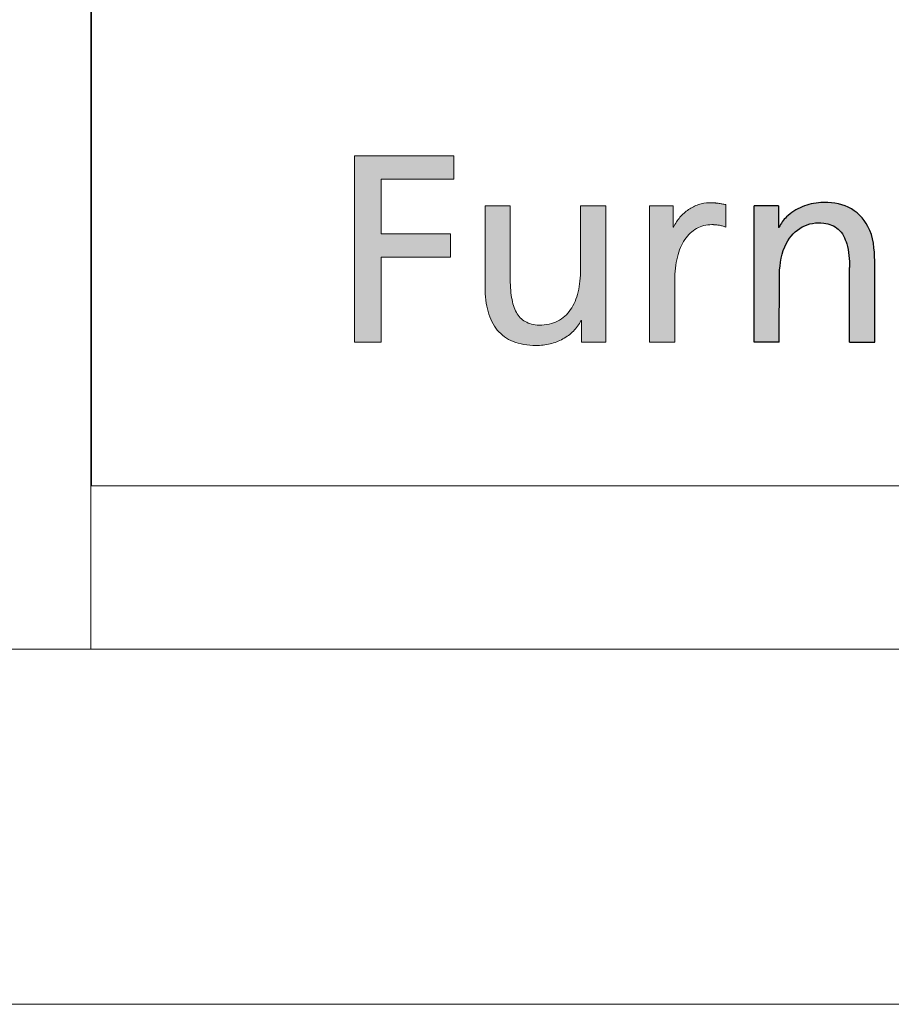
# Model space of a CAD drawing. Header units: millimetres. Extents: x 0 to 594, y 0 to 424.
# Tile 3 of 13: x 402 to 414, y 0 to 14. Entities that reach past the tile are written whole.
import ezdxf

# ---------------------------------------------------------------- set-up
doc = ezdxf.new("R2010")
doc.units = ezdxf.units.MM
doc.header["$LTSCALE"] = 0.25
doc.layers.add('FORMAT', color=7, linetype='Continuous')

# ---------------------------------------------------------------- blocks, each defined once
blk = doc.blocks.new('cajetin')
at = {"color": 7, "linetype": 'Continuous', "lineweight": 18}
for p, q in [((853.5, 7.5), (7.5, 7.5)), ((861, 0), (0, 0))]:
    blk.add_line(p, q, dxfattribs=at)
blk = doc.blocks.new('LOGO_sombreado')
at = {"linetype": 'Continuous'}
blk.add_hatch(color=7, dxfattribs=at).paths.add_polyline_path([(4.078, 4.32), (5.1, 4.32), (5.1, 4.651), (3.702, 4.651), (3.702, 2.023), (4.078, 2.023), (4.078, 3.22), (5.054, 3.22), (5.054, 3.551), (4.078, 3.551)], flags=0)
blk.add_hatch(color=7, dxfattribs=at).paths.add_polyline_path([(4.078, 4.32), (5.1, 4.32), (5.1, 4.651), (3.702, 4.651), (3.702, 2.023), (4.078, 2.023), (4.078, 3.22), (5.054, 3.22), (5.054, 3.551), (4.078, 3.551)], flags=0)
h = blk.add_hatch(color=7, dxfattribs=at)
edge = h.paths.add_edge_path(flags=0)
edge.add_spline(control_points=[(5.713, 2.196), (5.772, 2.125), (5.847, 2.071), (5.937, 2.034)], knot_values=[55, 55, 55, 55, 56, 56, 56, 56], weights=[1, 1, 1, 1], degree=3, periodic=0)
edge.add_spline(control_points=[(5.937, 2.034), (6.028, 1.997), (6.135, 1.977), (6.259, 1.977)], knot_values=[56, 56, 56, 56, 57, 57, 57, 57], weights=[1, 1, 1, 1], degree=3, periodic=0)
edge.add_arc((6.259, 2.796), 0.818, 269.9868, 283.8904)
edge.add_spline(control_points=[(6.456, 2.001), (6.519, 2.017), (6.58, 2.04), (6.635, 2.071)], knot_values=[0, 0, 0, 0, 1, 1, 1, 1], weights=[1, 1, 1, 1], degree=3, periodic=0)
edge.add_spline(control_points=[(6.635, 2.071), (6.69, 2.101), (6.741, 2.137), (6.784, 2.181)], knot_values=[1, 1, 1, 1, 2, 2, 2, 2], weights=[1, 1, 1, 1], degree=3, periodic=0)
edge.add_spline(control_points=[(6.784, 2.181), (6.827, 2.224), (6.863, 2.273), (6.889, 2.328)], knot_values=[2, 2, 2, 2, 3, 3, 3, 3], weights=[1, 1, 1, 1], degree=3, periodic=0)
edge.add_line((6.889, 2.328), (6.896, 2.328))
edge.add_line((6.896, 2.328), (6.896, 2.023))
edge.add_line((6.896, 2.023), (7.067, 2.023))
edge.add_line((7.067, 2.023), (7.238, 2.023))
edge.add_line((7.238, 2.023), (7.238, 2.263))
edge.add_line((7.238, 2.263), (7.238, 3.943))
edge.add_line((7.238, 3.943), (6.885, 3.943))
edge.add_line((6.885, 3.943), (6.885, 3.721))
edge.add_spline(control_points=[(6.885, 3.721), (6.885, 3.647), (6.885, 3.573), (6.885, 3.499), (6.885, 3.35), (6.885, 3.202), (6.885, 3.054), (6.885, 2.937), (6.873, 2.829), (6.85, 2.734)], knot_values=[30, 30, 30, 30, 31, 31, 31, 33, 33, 33, 34, 34, 34, 34], weights=[1, 1, 1, 1, 1, 1, 1, 1, 1, 1], degree=3, periodic=0)
edge.add_spline(control_points=[(6.85, 2.734), (6.827, 2.637), (6.792, 2.553), (6.696, 2.414), (6.636, 2.359), (6.562, 2.321)], knot_values=[34, 34, 34, 34, 35, 35, 36, 36, 36, 36], weights=[1, 1, 1, 1, 1, 1], degree=3, periodic=0)
edge.add_spline(control_points=[(6.562, 2.321), (6.489, 2.284), (6.402, 2.263), (6.301, 2.263)], knot_values=[36, 36, 36, 36, 37, 37, 37, 37], weights=[1, 1, 1, 1], degree=3, periodic=0)
edge.add_spline(control_points=[(6.301, 2.263), (6.224, 2.268), (6.16, 2.285), (6.107, 2.315)], knot_values=[37, 37, 37, 37, 38, 38, 38, 38], weights=[1, 1, 1, 1], degree=3, periodic=0)
edge.add_spline(control_points=[(6.107, 2.315), (6.054, 2.345), (6.013, 2.388), (5.982, 2.445)], knot_values=[38, 38, 38, 38, 39, 39, 39, 39], weights=[1, 1, 1, 1], degree=3, periodic=0)
edge.add_spline(control_points=[(5.982, 2.445), (5.95, 2.501), (5.928, 2.571), (5.914, 2.655)], knot_values=[39, 39, 39, 39, 40, 40, 40, 40], weights=[1, 1, 1, 1], degree=3, periodic=0)
edge.add_spline(control_points=[(5.914, 2.655), (5.9, 2.739), (5.894, 2.837), (5.894, 2.949), (5.894, 3.115), (5.894, 3.28), (5.894, 3.446), (5.894, 3.529), (5.894, 3.612), (5.894, 3.695), (5.894, 3.777), (5.894, 3.86), (5.894, 3.943)], knot_values=[40, 40, 40, 40, 41, 41, 41, 43, 43, 43, 44, 44, 44, 45, 45, 45, 45], weights=[1, 1, 1, 1, 1, 1, 1, 1, 1, 1, 1, 1, 1], degree=3, periodic=0)
edge.add_line((5.894, 3.943), (5.54, 3.943))
edge.add_spline(control_points=[(5.54, 3.943), (5.54, 3.848), (5.54, 3.753), (5.54, 3.658), (5.54, 3.563), (5.54, 3.468), (5.54, 3.372), (5.54, 3.182), (5.54, 2.992), (5.54, 2.802), (5.54, 2.673), (5.554, 2.557), (5.583, 2.455)], knot_values=[49, 49, 49, 49, 50, 50, 50, 51, 51, 51, 53, 53, 53, 54, 54, 54, 54], weights=[1, 1, 1, 1, 1, 1, 1, 1, 1, 1, 1, 1, 1], degree=3, periodic=0)
edge.add_spline(control_points=[(5.583, 2.455), (5.611, 2.354), (5.655, 2.267), (5.713, 2.196)], knot_values=[54, 54, 54, 54, 55, 55, 55, 55], weights=[1, 1, 1, 1], degree=3, periodic=0)
h = blk.add_hatch(color=7, dxfattribs=at)
edge = h.paths.add_edge_path(flags=0)
edge.add_line((8.928, 3.962), (8.875, 3.972))
edge.add_spline(control_points=[(8.875, 3.972), (8.858, 3.975), (8.841, 3.978), (8.823, 3.98)], knot_values=[22.132418, 22.132418, 22.132418, 22.132418, 23.132418, 23.132418, 23.132418, 23.132418], weights=[1, 1, 1, 1], degree=3, periodic=0)
edge.add_arc((8.709, 3.1), 0.888, 82.6219, 86.3614)
edge.add_spline(control_points=[(8.765, 3.986), (8.745, 3.987), (8.722, 3.988), (8.695, 3.988), (8.644, 3.988), (8.593, 3.979), (8.544, 3.963)], knot_values=[0.065266, 0.065266, 0.065266, 0.065266, 1.065266, 1.065266, 1.065266, 2.065266, 2.065266, 2.065266, 2.065266], weights=[1, 1, 1, 1, 1, 1, 1], degree=3, periodic=0)
edge.add_spline(control_points=[(8.544, 3.963), (8.495, 3.946), (8.448, 3.922), (8.404, 3.892)], knot_values=[2.065266, 2.065266, 2.065266, 2.065266, 3.065266, 3.065266, 3.065266, 3.065266], weights=[1, 1, 1, 1], degree=3, periodic=0)
edge.add_spline(control_points=[(8.404, 3.892), (8.36, 3.861), (8.319, 3.825), (8.283, 3.783)], knot_values=[3.065266, 3.065266, 3.065266, 3.065266, 4.065266, 4.065266, 4.065266, 4.065266], weights=[1, 1, 1, 1], degree=3, periodic=0)
edge.add_spline(control_points=[(8.283, 3.783), (8.248, 3.742), (8.218, 3.695), (8.194, 3.646)], knot_values=[4.065266, 4.065266, 4.065266, 4.065266, 5.065266, 5.065266, 5.065266, 5.065266], weights=[1, 1, 1, 1], degree=3, periodic=0)
edge.add_line((8.194, 3.646), (8.187, 3.646))
edge.add_line((8.187, 3.646), (8.187, 3.943))
edge.add_line((8.187, 3.943), (8.021, 3.943))
edge.add_line((8.021, 3.943), (7.856, 3.943))
edge.add_line((7.856, 3.943), (7.856, 3.703))
edge.add_line((7.856, 3.703), (7.856, 2.023))
edge.add_line((7.856, 2.023), (8.209, 2.023))
edge.add_spline(control_points=[(8.209, 2.023), (8.209, 2.314), (8.209, 2.605), (8.209, 2.896), (8.209, 3.017), (8.222, 3.126), (8.247, 3.222)], knot_values=[12.065266, 12.065266, 12.065266, 12.065266, 13.065266, 13.065266, 13.065266, 14.065266, 14.065266, 14.065266, 14.065266], weights=[1, 1, 1, 1, 1, 1, 1], degree=3, periodic=0)
edge.add_spline(control_points=[(8.247, 3.222), (8.271, 3.318), (8.307, 3.401), (8.352, 3.469)], knot_values=[14.065266, 14.065266, 14.065266, 14.065266, 15.065266, 15.065266, 15.065266, 15.065266], weights=[1, 1, 1, 1], degree=3, periodic=0)
edge.add_spline(control_points=[(8.352, 3.469), (8.398, 3.537), (8.454, 3.589), (8.518, 3.625)], knot_values=[15.065266, 15.065266, 15.065266, 15.065266, 16.065266, 16.065266, 16.065266, 16.065266], weights=[1, 1, 1, 1], degree=3, periodic=0)
edge.add_spline(control_points=[(8.518, 3.625), (8.582, 3.661), (8.654, 3.68), (8.733, 3.68)], knot_values=[16.065266, 16.065266, 16.065266, 16.065266, 17.065266, 17.065266, 17.065266, 17.065266], weights=[1, 1, 1, 1], degree=3, periodic=0)
edge.add_arc((8.733, 2.982), 0.698, 86.1548, 90.0023, ccw=False)
edge.add_spline(control_points=[(8.78, 3.678), (8.796, 3.677), (8.813, 3.675), (8.829, 3.673)], knot_values=[17.132418, 17.132418, 17.132418, 17.132418, 18.132418, 18.132418, 18.132418, 18.132418], weights=[1, 1, 1, 1], degree=3, periodic=0)
edge.add_spline(control_points=[(8.829, 3.673), (8.846, 3.67), (8.863, 3.667), (8.879, 3.662)], knot_values=[18.132418, 18.132418, 18.132418, 18.132418, 19.132418, 19.132418, 19.132418, 19.132418], weights=[1, 1, 1, 1], degree=3, periodic=0)
edge.add_spline(control_points=[(8.879, 3.662), (8.896, 3.658), (8.912, 3.652), (8.928, 3.646)], knot_values=[19.132418, 19.132418, 19.132418, 19.132418, 20.132418, 20.132418, 20.132418, 20.132418], weights=[1, 1, 1, 1], degree=3, periodic=0)
edge.add_line((8.928, 3.646), (8.928, 3.962))
h = blk.add_hatch(color=7, dxfattribs=at)
edge = h.paths.add_edge_path(flags=0)
edge.add_line((9.328, 2.026), (9.328, 3.946))
edge.add_line((9.328, 3.946), (9.67, 3.946))
edge.add_line((9.67, 3.946), (9.67, 3.641))
edge.add_line((9.67, 3.641), (9.678, 3.641))
edge.add_spline(control_points=[(9.678, 3.641), (9.704, 3.696), (9.793, 3.817), (10, 3.948), (10.305, 4.01), (10.669, 3.967), (10.997, 3.643), (11.021, 3.332), (11.026, 3.17)], knot_values=[0, 0, 0, 0, 0.090993, 0.223661, 0.358303, 0.55535, 0.750586, 1, 1, 1, 1], weights=[1, 1, 1, 1, 1, 1, 1, 1, 1], degree=3, periodic=0)
edge.add_line((11.026, 3.17), (11.026, 2.026))
edge.add_line((11.026, 2.026), (10.672, 2.026))
edge.add_line((10.672, 2.026), (10.672, 3.075))
edge.add_spline(control_points=[(10.672, 3.075), (10.669, 3.188), (10.66, 3.379), (10.536, 3.635), (10.28, 3.729), (9.984, 3.677), (9.726, 3.396), (9.691, 3.133), (9.683, 2.986)], knot_values=[0, 0, 0, 0, 0.181683, 0.307789, 0.426651, 0.591078, 0.760733, 1, 1, 1, 1], weights=[1, 1, 1, 1, 1, 1, 1, 1, 1], degree=3, periodic=0)
edge.add_line((9.683, 2.986), (9.681, 2.026))
edge.add_line((9.681, 2.026), (9.328, 2.026))
at = {"color": 7, "linetype": 'Continuous', "lineweight": 18}
for p, q in [((0, 20), (0, 0)), ((3.702, 2.023), (3.702, 4.651)), ((3.702, 4.651), (5.1, 4.651)), ((3.702, 2.023), (3.702, 4.651)), ((5.1, 4.651), (5.1, 4.32)), ((4.078, 4.32), (4.078, 3.551)), ((5.1, 4.32), (4.078, 4.32)), ((4.078, 3.551), (5.054, 3.551)), ((5.054, 3.551), (5.054, 3.22)), ((5.054, 3.22), (4.078, 3.22)), ((4.078, 3.22), (4.078, 2.023)), ((4.078, 2.023), (3.702, 2.023)), ((0, 0), (72.5, 0))]:
    blk.add_line(p, q, dxfattribs=at)
blk.add_arc((6.259, 2.796), 0.818, 269.9868, 283.8904, dxfattribs=at)
at = {"color": 8, "linetype": 'Continuous', "lineweight": 0}
for points, knots in [([(5.894, 3.943), (5.864, 3.943), (5.835, 3.943), (5.805, 3.943), (5.746, 3.943), (5.688, 3.943), (5.629, 3.943), (5.599, 3.943), (5.57, 3.943), (5.54, 3.943)], [45, 45, 45, 45, 46, 46, 46, 48, 48, 48, 49, 49, 49, 49]), ([(5.54, 3.943), (5.54, 3.848), (5.54, 3.753), (5.54, 3.658), (5.54, 3.563), (5.54, 3.468), (5.54, 3.372), (5.54, 3.182), (5.54, 2.992), (5.54, 2.802), (5.54, 2.673), (5.554, 2.557), (5.583, 2.455)], [49, 49, 49, 49, 50, 50, 50, 51, 51, 51, 53, 53, 53, 54, 54, 54, 54]), ([(5.914, 2.655), (5.9, 2.739), (5.894, 2.837), (5.894, 2.949), (5.894, 3.115), (5.894, 3.28), (5.894, 3.446), (5.894, 3.529), (5.894, 3.612), (5.894, 3.695), (5.894, 3.777), (5.894, 3.86), (5.894, 3.943)], [40, 40, 40, 40, 41, 41, 41, 43, 43, 43, 44, 44, 44, 45, 45, 45, 45]), ([(7.238, 3.943), (7.209, 3.943), (7.179, 3.943), (7.15, 3.943), (7.091, 3.943), (7.032, 3.943), (6.973, 3.943), (6.944, 3.943), (6.914, 3.943), (6.885, 3.943)], [25, 25, 25, 25, 26, 26, 26, 28, 28, 28, 29, 29, 29, 29]), ([(7.238, 2.263), (7.238, 2.318), (7.238, 2.373), (7.238, 2.428), (7.238, 2.533), (7.238, 2.638), (7.238, 2.743), (7.238, 2.823), (7.238, 2.903), (7.238, 2.983), (7.238, 3.143), (7.238, 3.303), (7.238, 3.463), (7.238, 3.623), (7.238, 3.783), (7.238, 3.943)], [20, 20, 20, 20, 21, 21, 21, 22, 22, 22, 23, 23, 23, 24, 24, 24, 25, 25, 25, 25]), ([(8.765, 3.986), (8.745, 3.987), (8.722, 3.988), (8.695, 3.988), (8.644, 3.988), (8.593, 3.979), (8.544, 3.963)], [0.065266, 0.065266, 0.065266, 0.065266, 1.065266, 1.065266, 1.065266, 2.065266, 2.065266, 2.065266, 2.065266]), ([(6.885, 3.721), (6.885, 3.647), (6.885, 3.573), (6.885, 3.499), (6.885, 3.35), (6.885, 3.202), (6.885, 3.054), (6.885, 2.937), (6.873, 2.829), (6.85, 2.734)], [30, 30, 30, 30, 31, 31, 31, 33, 33, 33, 34, 34, 34, 34]), ([(8.209, 2.023), (8.209, 2.314), (8.209, 2.605), (8.209, 2.896), (8.209, 3.017), (8.222, 3.126), (8.247, 3.222)], [12.065266, 12.065266, 12.065266, 12.065266, 13.065266, 13.065266, 13.065266, 14.065266, 14.065266, 14.065266, 14.065266]), ([(6.85, 2.734), (6.827, 2.637), (6.792, 2.553), (6.696, 2.414), (6.636, 2.359), (6.562, 2.321)], [34, 34, 34, 34, 35, 35, 36, 36, 36, 36]), ([(6.889, 2.328), (6.89, 2.328), (6.892, 2.328), (6.893, 2.328), (6.894, 2.328), (6.894, 2.328), (6.894, 2.328), (6.894, 2.328), (6.895, 2.328), (6.895, 2.328), (6.895, 2.328), (6.895, 2.328), (6.895, 2.328), (6.896, 2.328), (6.896, 2.328), (6.896, 2.328)], [3, 3, 3, 3, 4, 4, 4, 5, 5, 5, 6, 6, 6, 7, 7, 7, 8, 8, 8, 8]), ([(6.896, 2.328), (6.896, 2.302), (6.896, 2.277), (6.896, 2.251), (6.896, 2.226), (6.896, 2.201), (6.896, 2.175), (6.896, 2.15), (6.896, 2.124), (6.896, 2.099), (6.896, 2.095), (6.896, 2.091), (6.896, 2.087), (6.896, 2.078), (6.896, 2.07), (6.896, 2.061), (6.896, 2.056), (6.896, 2.051), (6.896, 2.047), (6.896, 2.043), (6.896, 2.039), (6.896, 2.035), (6.896, 2.031), (6.896, 2.027), (6.896, 2.023)], [8, 8, 8, 8, 9, 9, 9, 10, 10, 10, 12, 12, 12, 13, 13, 13, 14, 14, 14, 15, 15, 15, 16, 16, 16, 17, 17, 17, 17])]:
    blk.add_open_spline(points, degree=3, knots=knots, dxfattribs=at)
for points in [[(6.885, 3.943), (6.885, 3.869), (6.885, 3.795), (6.885, 3.721)], [(8.021, 3.943), (7.966, 3.943), (7.911, 3.943), (7.856, 3.943)], [(7.856, 3.943), (7.856, 3.863), (7.856, 3.783), (7.856, 3.703)], [(8.187, 3.943), (8.132, 3.943), (8.077, 3.943), (8.021, 3.943)], [(8.187, 3.646), (8.187, 3.745), (8.187, 3.844), (8.187, 3.943)], [(8.404, 3.892), (8.36, 3.861), (8.319, 3.825), (8.283, 3.783)], [(8.544, 3.963), (8.495, 3.946), (8.448, 3.922), (8.404, 3.892)], [(8.875, 3.972), (8.858, 3.975), (8.841, 3.978), (8.823, 3.98)], [(8.928, 3.962), (8.911, 3.965), (8.893, 3.969), (8.875, 3.972)], [(8.928, 3.646), (8.928, 3.751), (8.928, 3.856), (8.928, 3.962)], [(8.283, 3.783), (8.248, 3.742), (8.218, 3.695), (8.194, 3.646)], [(7.856, 3.703), (7.856, 3.143), (7.856, 2.583), (7.856, 2.023)], [(8.194, 3.646), (8.192, 3.646), (8.189, 3.646), (8.187, 3.646)], [(8.352, 3.469), (8.398, 3.537), (8.454, 3.589), (8.518, 3.625)], [(8.518, 3.625), (8.582, 3.661), (8.654, 3.68), (8.733, 3.68)], [(8.78, 3.678), (8.796, 3.677), (8.813, 3.675), (8.829, 3.673)], [(8.829, 3.673), (8.846, 3.67), (8.863, 3.667), (8.879, 3.662)], [(8.879, 3.662), (8.896, 3.658), (8.912, 3.652), (8.928, 3.646)], [(8.247, 3.222), (8.271, 3.318), (8.307, 3.401), (8.352, 3.469)], [(5.982, 2.445), (5.95, 2.501), (5.928, 2.571), (5.914, 2.655)], [(5.583, 2.455), (5.611, 2.354), (5.655, 2.267), (5.713, 2.196)], [(6.107, 2.315), (6.054, 2.345), (6.013, 2.388), (5.982, 2.445)], [(6.301, 2.263), (6.224, 2.268), (6.16, 2.285), (6.107, 2.315)], [(6.562, 2.321), (6.489, 2.284), (6.402, 2.263), (6.301, 2.263)], [(6.784, 2.181), (6.827, 2.224), (6.863, 2.273), (6.889, 2.328)], [(7.238, 2.023), (7.238, 2.103), (7.238, 2.183), (7.238, 2.263)], [(5.713, 2.196), (5.772, 2.125), (5.847, 2.071), (5.937, 2.034)], [(6.635, 2.071), (6.69, 2.101), (6.741, 2.137), (6.784, 2.181)], [(5.937, 2.034), (6.028, 1.997), (6.135, 1.977), (6.259, 1.977)], [(6.456, 2.001), (6.519, 2.017), (6.58, 2.04), (6.635, 2.071)], [(6.896, 2.023), (6.953, 2.023), (7.01, 2.023), (7.067, 2.023)], [(7.067, 2.023), (7.124, 2.023), (7.181, 2.023), (7.238, 2.023)], [(7.856, 2.023), (7.974, 2.023), (8.092, 2.023), (8.209, 2.023)]]:
    blk.add_open_spline(points, degree=3, dxfattribs=at)
for points, weights in [([(8.823, 3.98), (8.804, 3.983), (8.785, 3.985), (8.765, 3.986)], [1, 0.999645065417, 0.999645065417, 1]), ([(8.733, 3.68), (8.749, 3.68), (8.764, 3.679), (8.78, 3.678)], [1, 0.99962425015, 0.99962425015, 1])]:
    blk.add_rational_spline(points, weights, degree=3, dxfattribs=at)
at = {"layer": 'FORMAT', "color": 7}
for p, q in [((9.67, 3.946), (9.328, 3.946)), ((9.328, 2.026), (9.328, 3.946)), ((9.67, 3.946), (9.67, 3.641)), ((9.678, 3.641), (9.67, 3.641)), ((10.672, 2.026), (10.672, 3.075)), ((11.026, 2.026), (11.026, 3.17)), ((9.681, 2.026), (9.683, 2.986)), ((9.681, 2.026), (9.328, 2.026)), ((10.672, 2.026), (11.026, 2.026))]:
    blk.add_line(p, q, dxfattribs=at)
for points, knots in [([(11.026, 3.17), (11.021, 3.332), (10.997, 3.643), (10.669, 3.967), (10.305, 4.01), (10, 3.948), (9.793, 3.817), (9.704, 3.696), (9.678, 3.641)], [0, 0, 0, 0, 0.249414, 0.44465, 0.641697, 0.776339, 0.909007, 1, 1, 1, 1]), ([(9.683, 2.986), (9.691, 3.133), (9.726, 3.396), (9.984, 3.677), (10.28, 3.729), (10.536, 3.635), (10.66, 3.379), (10.669, 3.188), (10.672, 3.075)], [0, 0, 0, 0, 0.239267, 0.408922, 0.573349, 0.692211, 0.818317, 1, 1, 1, 1])]:
    blk.add_open_spline(points, degree=3, knots=knots, dxfattribs=at)

msp = doc.modelspace()

# ---------------------------------------------------------------- linework, layer by layer
at = {"color": 7, "linetype": 'Continuous', "lineweight": 18}
for p, q in [((402.554, 51.7422), (402.554, 5.1742)), ((402.554, 5.1742), (588.8258, 5.1742))]:
    msp.add_line(p, q, dxfattribs=at)

# ---------------------------------------------------------------- block references
at = {"xscale": 0.689895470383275, "yscale": 0.689895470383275, "zscale": 0.689895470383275}
msp.add_blockref('cajetin', (0, 0), dxfattribs=at)
at = {"color": 7, "linetype": 'Continuous', "xscale": 1.034843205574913, "yscale": 1.034843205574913, "zscale": 1.034843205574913}
msp.add_blockref('LOGO_sombreado', (402.564, 7.5522), dxfattribs=at)

doc.saveas('drawing.dxf')
